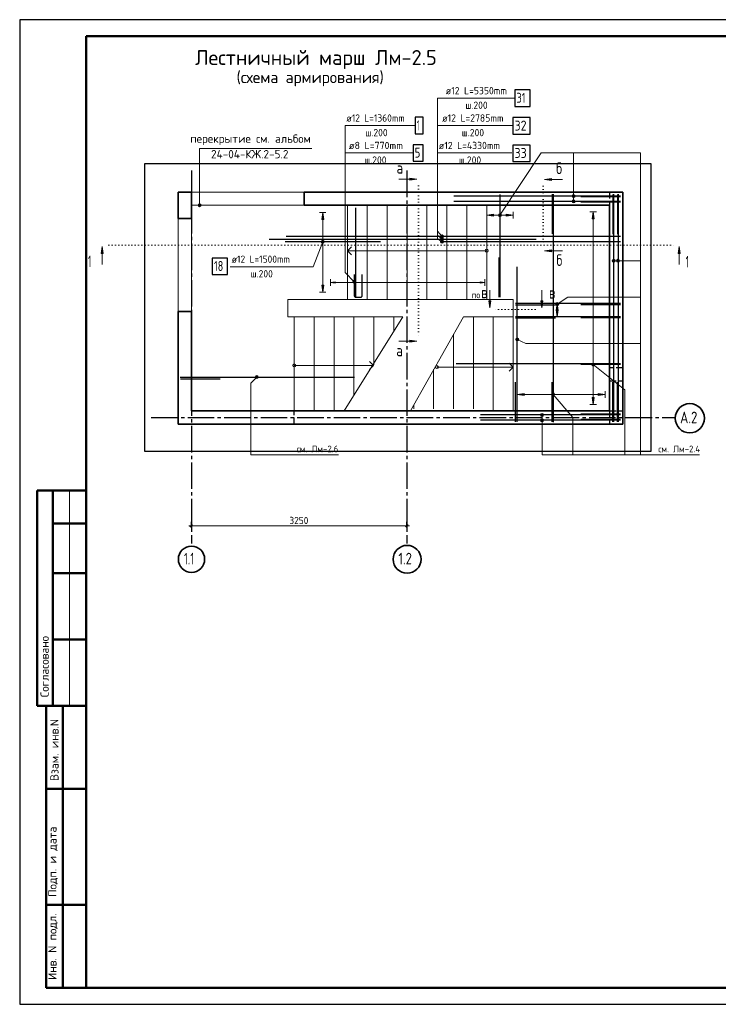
# Model space of a CAD drawing. Header units: millimetres. Extents: x 0 to 21000, y 0 to 14850.
# Tile 1 of 7: x 0 to 10530, y 0 to 14850. Entities that reach past the tile are written whole.
import ezdxf

# ---------------------------------------------------------------- set-up
doc = ezdxf.new("R2010")
doc.units = ezdxf.units.MM
for name, pattern in [('______2', [135, 100, -35]), ('______5', [550, 400, -50, 50, -50]), ('______9', [50, 0, -50])]:
    doc.linetypes.add(name, pattern=pattern)
for name, color, linetype, lineweight in [('Standard', 7, 'Continuous', 25), ('Заголовок чертежа', 7, 'Continuous', 25), ('Обрамление П-обр. равн.', 7, 'Continuous', 25), ('Общий01', 7, 'Continuous', 13), ('Общий02', 7, 'Continuous', 18), ('Позиционная метка линия выноска', 7, 'Continuous', 13), ('Примечания', 7, 'Continuous', 13), ('Размерная линия_ общее', 7, 'Continuous', 13), ('Текст_ общее', 7, 'Continuous', 25), ('Фоновоя арматура Х1', 7, 'Continuous', 25)]:
    doc.layers.add(name, color=color, linetype=linetype, lineweight=lineweight)
doc.layers.add('ЖБ Лестница', color=7, linetype='Continuous', lineweight=25, true_color=0xe0e0ff)
doc.layers.add('ЖБ Стена верхний уровень', color=7, linetype='Continuous', lineweight=25, true_color=0x006e00)
doc.layers.add('Оси', color=7, linetype='______5', true_color=0x656565)
doc.styles.add('ISOCPEUR', font='txt')

msp = doc.modelspace()

# ---------------------------------------------------------------- hatches: boundary and pattern name
at = {"layer": 'Обрамление П-обр. равн.', "linetype": 'Continuous', "lineweight": 13, "transparency": 33554687}
msp.add_hatch(color=7, dxfattribs=at).paths.add_polyline_path([(4755, 10878), (4685, 10888), (4755, 10898)], flags=16)
msp.add_hatch(color=7, dxfattribs=at).paths.add_polyline_path([(6940, 10878), (7010, 10888), (6940, 10898)])
at = {"layer": 'Общий01', "linetype": 'Continuous', "lineweight": 13, "transparency": 33554687}
for points in [[(5882, 12461), (5987, 12446), (5882, 12431)], [(8015, 12425), (7910, 12440), (8015, 12455)], [(1227, 11324), (1242, 11429), (1257, 11324)], [(8015, 11348), (7910, 11363), (8015, 11378)], [(9927, 11324), (9942, 11429), (9957, 11324)], [(7102, 10608), (7087, 10503), (7072, 10608)], [(7884, 10608), (7869, 10503), (7854, 10608)], [(5882, 10016), (5987, 10001), (5882, 9986)]]:
    msp.add_hatch(color=7, dxfattribs=at).paths.add_polyline_path(points, flags=16)
at = {"layer": 'Общий02', "linetype": 'Continuous', "lineweight": 13, "transparency": 33554687}
for points in [[(4552, 11835), (4567, 11940), (4582, 11835)], [(7144, 11886), (7039, 11901), (7144, 11916)], [(8631, 11847), (8646, 11952), (8661, 11847)], [(8089, 10465), (8104, 10570), (8119, 10465)], [(7604, 9184), (7499, 9199), (7604, 9214)]]:
    msp.add_hatch(color=7, dxfattribs=at).paths.add_polyline_path(points, flags=16)
for points in [[(7334, 11886), (7439, 11901), (7334, 11916)], [(4552, 10845), (4567, 10740), (4582, 10845)], [(8089, 10475), (8104, 10370), (8119, 10475)], [(8721, 9184), (8826, 9199), (8721, 9214)], [(8631, 9153), (8646, 9048), (8661, 9153)]]:
    msp.add_hatch(color=7, dxfattribs=at).paths.add_polyline_path(points)
at = {"layer": 'Примечания', "linetype": 'Continuous', "lineweight": 13, "transparency": 33554687}
for points in [[(2730, 12062), (2691, 12062), (2688, 12051)], [(2730, 12062), (2688, 12051), (2733, 12051)], [(2733, 12051), (2688, 12051), (2691, 12039)], [(2722, 12070), (2699, 12070), (2691, 12062)], [(2722, 12070), (2691, 12062), (2730, 12062)], [(2733, 12051), (2691, 12039), (2730, 12039)], [(2730, 12039), (2691, 12039), (2699, 12031)], [(2699, 12070), (2722, 12070), (2711, 12073)], [(2730, 12039), (2699, 12031), (2722, 12031)], [(2722, 12031), (2699, 12031), (2711, 12028)]]:
    msp.add_hatch(color=7, dxfattribs=at).paths.add_polyline_path(points)
at = {"layer": 'Текст_ общее', "linetype": 'Continuous', "lineweight": 13, "transparency": 33554687}
for points in [[(8368, 12202), (8329, 12202), (8326, 12190)], [(8368, 12202), (8326, 12190), (8371, 12190)], [(8371, 12190), (8326, 12190), (8329, 12179)], [(8360, 12210), (8337, 12210), (8329, 12202)], [(8360, 12210), (8329, 12202), (8368, 12202)], [(8371, 12190), (8329, 12179), (8368, 12179)], [(8368, 12179), (8329, 12179), (8337, 12171)], [(8337, 12210), (8360, 12210), (8348, 12213)], [(8368, 12179), (8337, 12171), (8360, 12171)], [(8368, 12122), (8329, 12122), (8326, 12110)], [(8368, 12122), (8326, 12110), (8371, 12110)], [(8371, 12110), (8326, 12110), (8329, 12099)], [(8360, 12130), (8337, 12130), (8329, 12122)], [(8360, 12130), (8329, 12122), (8368, 12122)], [(8371, 12110), (8329, 12099), (8368, 12099)], [(8368, 12099), (8329, 12099), (8337, 12091)], [(8360, 12171), (8337, 12171), (8348, 12168)], [(8337, 12130), (8360, 12130), (8348, 12133)], [(8368, 12099), (8337, 12091), (8360, 12091)], [(8360, 12091), (8337, 12091), (8348, 12088)], [(7257, 11888), (7220, 11913), (7216, 11902)], [(7257, 11888), (7216, 11902), (7249, 11881)], [(7249, 11881), (7216, 11902), (7219, 11891)], [(7249, 11881), (7219, 11891), (7237, 11878)], [(7237, 11878), (7219, 11891), (7226, 11882)], [(7261, 11899), (7229, 11921), (7220, 11913)], [(7261, 11899), (7220, 11913), (7257, 11888)], [(7259, 11911), (7240, 11923), (7229, 11921)], [(7259, 11911), (7229, 11921), (7261, 11899)], [(7240, 11923), (7259, 11911), (7251, 11919)], [(6362, 11602), (6345, 11588), (6344, 11576)], [(6362, 11602), (6344, 11576), (6373, 11602)], [(6373, 11602), (6344, 11576), (6349, 11566)], [(6345, 11588), (6362, 11602), (6351, 11597)], [(6373, 11602), (6349, 11566), (6383, 11595)], [(6383, 11595), (6349, 11566), (6359, 11559)], [(6383, 11595), (6359, 11559), (6388, 11585)], [(6388, 11585), (6359, 11559), (6371, 11559)], [(6388, 11585), (6371, 11559), (6388, 11573)], [(4545, 11497), (4588, 11493), (4546, 11509)], [(4550, 11486), (4581, 11483), (4545, 11497)], [(4545, 11497), (4581, 11483), (4588, 11493)], [(4546, 11509), (4589, 11504), (4553, 11518)], [(4546, 11509), (4588, 11493), (4589, 11504)], [(4571, 11478), (4550, 11486), (4559, 11480)], [(4550, 11486), (4571, 11478), (4581, 11483)], [(4553, 11518), (4585, 11515), (4564, 11523)], [(4553, 11518), (4589, 11504), (4585, 11515)], [(4564, 11523), (4585, 11515), (4575, 11522)], [(6344, 11545), (6359, 11562), (6349, 11555)], [(6359, 11562), (6344, 11545), (6345, 11533)], [(6344, 11500), (6355, 11520), (6347, 11512)], [(6355, 11520), (6344, 11500), (6347, 11489)], [(6359, 11562), (6345, 11533), (6370, 11563)], [(6370, 11563), (6345, 11533), (6352, 11523)], [(6355, 11520), (6347, 11489), (6366, 11523)], [(6366, 11523), (6347, 11489), (6355, 11481)], [(6370, 11563), (6352, 11523), (6381, 11558)], [(6381, 11558), (6352, 11523), (6362, 11519)], [(6366, 11523), (6355, 11481), (6378, 11520)], [(6378, 11520), (6355, 11481), (6366, 11478)], [(6381, 11558), (6362, 11519), (6387, 11548)], [(6387, 11548), (6362, 11519), (6374, 11519)], [(6378, 11520), (6366, 11478), (6386, 11512)], [(6386, 11512), (6366, 11478), (6377, 11481)], [(6388, 11573), (6371, 11559), (6381, 11564)], [(6387, 11548), (6374, 11519), (6388, 11537)], [(6388, 11537), (6374, 11519), (6383, 11526)], [(6386, 11512), (6377, 11481), (6389, 11501)], [(6389, 11501), (6377, 11481), (6386, 11489)], [(8934, 11203), (8934, 11225), (8931, 11214)], [(8942, 11195), (8942, 11233), (8934, 11225)], [(8942, 11195), (8934, 11225), (8934, 11203)], [(8954, 11192), (8954, 11237), (8942, 11233)], [(8954, 11192), (8942, 11233), (8942, 11195)], [(8965, 11195), (8965, 11233), (8954, 11237)], [(8965, 11195), (8954, 11237), (8954, 11192)], [(8973, 11203), (8973, 11225), (8965, 11233)], [(8973, 11203), (8965, 11233), (8965, 11195)], [(8973, 11225), (8973, 11203), (8976, 11214)], [(8999, 11203), (8999, 11225), (8996, 11214)], [(9007, 11195), (9007, 11233), (8999, 11225)], [(9007, 11195), (8999, 11225), (8999, 11203)], [(9018, 11192), (9018, 11237), (9007, 11233)], [(9018, 11192), (9007, 11233), (9007, 11195)], [(9030, 11195), (9030, 11233), (9018, 11237)], [(9030, 11195), (9018, 11237), (9018, 11192)], [(9038, 11203), (9038, 11225), (9030, 11233)], [(9038, 11203), (9030, 11233), (9030, 11195)], [(9038, 11225), (9038, 11203), (9041, 11214)], [(5021, 10903), (5037, 10919), (5027, 10913)], [(5037, 10919), (5021, 10903), (5021, 10892)], [(5037, 10919), (5021, 10892), (5048, 10919)], [(5048, 10919), (5021, 10892), (5027, 10881)], [(5048, 10919), (5027, 10881), (5059, 10913)], [(5059, 10913), (5027, 10881), (5037, 10876)], [(5059, 10913), (5037, 10876), (5064, 10903)], [(5064, 10903), (5037, 10876), (5048, 10876)], [(5064, 10903), (5048, 10876), (5064, 10892)], [(5064, 10892), (5048, 10876), (5059, 10881)], [(8105, 10538), (8084, 10570), (8082, 10559)], [(8105, 10538), (8082, 10559), (8094, 10540)], [(8094, 10540), (8082, 10559), (8085, 10548)], [(8117, 10542), (8091, 10579), (8084, 10570)], [(8117, 10542), (8084, 10570), (8105, 10538)], [(8124, 10551), (8102, 10583), (8091, 10579)], [(8124, 10551), (8091, 10579), (8117, 10542)], [(8126, 10562), (8114, 10580), (8102, 10583)], [(8126, 10562), (8102, 10583), (8124, 10551)], [(8114, 10580), (8126, 10562), (8123, 10573)], [(7480, 10015), (7486, 10046), (7476, 10026)], [(7476, 10026), (7486, 10046), (7478, 10037)], [(7489, 10007), (7496, 10050), (7480, 10015)], [(7480, 10015), (7496, 10050), (7486, 10046)], [(7489, 10007), (7508, 10048), (7496, 10050)], [(7501, 10005), (7508, 10048), (7489, 10007)], [(7501, 10005), (7517, 10041), (7508, 10048)], [(7511, 10009), (7517, 10041), (7501, 10005)], [(7511, 10009), (7521, 10030), (7517, 10041)], [(7521, 10030), (7511, 10009), (7519, 10018)], [(8625, 9640), (8637, 9669), (8623, 9652)], [(8623, 9652), (8637, 9669), (8628, 9662)], [(8632, 9631), (8649, 9671), (8625, 9640)], [(8625, 9640), (8649, 9671), (8637, 9669)], [(8632, 9631), (8660, 9666), (8649, 9671)], [(8642, 9626), (8660, 9666), (8632, 9631)], [(8642, 9626), (8666, 9657), (8660, 9666)], [(8654, 9628), (8666, 9657), (8642, 9626)], [(8654, 9628), (8668, 9645), (8666, 9657)], [(8668, 9645), (8654, 9628), (8663, 9634)], [(3552, 9466), (3590, 9445), (3558, 9476)], [(3552, 9455), (3580, 9439), (3552, 9466)], [(3552, 9466), (3580, 9439), (3590, 9445)], [(3568, 9439), (3552, 9455), (3558, 9445)], [(3552, 9455), (3568, 9439), (3580, 9439)], [(3558, 9476), (3596, 9455), (3568, 9482)], [(3558, 9476), (3590, 9445), (3596, 9455)], [(3568, 9482), (3596, 9455), (3596, 9466)], [(3568, 9482), (3596, 9466), (3580, 9482)], [(3580, 9482), (3596, 9466), (3590, 9476)], [(8017, 9195), (8046, 9220), (8035, 9221)], [(8017, 9195), (8035, 9221), (8017, 9207)], [(8017, 9207), (8035, 9221), (8024, 9216)], [(8022, 9185), (8046, 9220), (8017, 9195)], [(8022, 9185), (8056, 9214), (8046, 9220)], [(8031, 9178), (8056, 9214), (8022, 9185)], [(8031, 9178), (8061, 9203), (8056, 9214)], [(8043, 9177), (8061, 9203), (8031, 9178)], [(8043, 9177), (8060, 9192), (8061, 9203)], [(8060, 9192), (8043, 9177), (8053, 9182)], [(7861, 8908), (7884, 8908), (7873, 8911)], [(7850, 8888), (7895, 8888), (7892, 8899)], [(7850, 8888), (7892, 8899), (7853, 8899)], [(7853, 8877), (7895, 8888), (7850, 8888)], [(7850, 8808), (7895, 8808), (7892, 8819)], [(7850, 8808), (7892, 8819), (7853, 8819)], [(7853, 8797), (7895, 8808), (7850, 8808)], [(7853, 8899), (7892, 8899), (7884, 8908)], [(7853, 8899), (7884, 8908), (7861, 8908)], [(7853, 8877), (7892, 8877), (7895, 8888)], [(7861, 8869), (7892, 8877), (7853, 8877)], [(7853, 8819), (7892, 8819), (7884, 8828)], [(7853, 8819), (7884, 8828), (7861, 8828)], [(7853, 8797), (7892, 8797), (7895, 8808)], [(7861, 8789), (7892, 8797), (7853, 8797)], [(7861, 8869), (7884, 8869), (7892, 8877)], [(7884, 8869), (7861, 8869), (7873, 8866)], [(7861, 8828), (7884, 8828), (7873, 8831)], [(7861, 8789), (7884, 8789), (7892, 8797)], [(7884, 8789), (7861, 8789), (7873, 8786)]]:
    msp.add_hatch(color=7, dxfattribs=at).paths.add_polyline_path(points)

# ---------------------------------------------------------------- linework, layer by layer
at = {"color": 7, "linetype": 'Continuous', "lineweight": 25, "transparency": 33554687}
for p, q in [((9058, 12190), (6545, 12190)), ((9058, 12190), (6545, 12190)), ((8954, 8787), (8954, 12219)), ((8954, 8787), (8954, 12219)), ((9024, 8787), (9024, 12219)), ((9024, 8787), (9024, 12219)), ((9058, 12110), (6545, 12110)), ((9058, 12110), (6545, 12110)), ((3761, 11541), (7787, 11541)), ((5441, 11501), (4000, 11501)), ((9058, 11581), (4016, 11581)), ((9058, 11501), (6336, 11501)), ((7499, 8787), (7498, 11125)), ((7499, 8787), (7498, 11125)), ((9058, 10570), (7476, 10570)), ((9058, 10570), (7476, 10570)), ((9058, 10370), (7476, 10370)), ((9058, 10370), (7476, 10370)), ((9058, 9661), (6578, 9661)), ((2419, 9461), (5048, 9461)), ((2428, 9461), (4716, 9461)), ((9058, 8888), (6945, 8888)), ((9058, 8888), (6945, 8888)), ((9058, 8808), (6945, 8808)), ((9058, 8808), (6945, 8808))]:
    msp.add_line(p, q, dxfattribs=at)
for points in [[(7464, 13542), (7694, 13542), (7694, 13792), (7464, 13792), (7464, 13542)], [(7434, 13123), (7694, 13123), (7694, 13373), (7434, 13373), (7434, 13123)], [(7434, 12710), (7694, 12710), (7694, 12960), (7434, 12960), (7434, 12710)], [(2903, 11005), (3133, 11005), (3133, 11255), (2903, 11255), (2903, 11005)]]:
    msp.add_lwpolyline(points, dxfattribs=at)
at = {"layer": 'Standard', "color": 7, "linetype": 'Continuous', "lineweight": 25, "transparency": 33554687}
msp.add_line((1000, 14600), (1000, 529), dxfattribs=at)
at = {"layer": 'Standard', "color": 7, "linetype": 'Continuous', "lineweight": 50, "transparency": 33554687}
for p, q in [((3, 7750), (0, 7750)), ((1000, 7750), (263, 7750)), ((263, 7750), (263, 4500)), ((263, 7750), (263, 4500)), ((500, 7750), (500, 4500)), ((1000, 7250), (500, 7250)), ((1000, 6500), (500, 6500)), ((1000, 5500), (500, 5500)), ((0, 4500), (3, 4500)), ((263, 4500), (1000, 4500)), ((400, 250), (400, 4500)), ((400, 250), (400, 4500)), ((650, 250), (650, 4500)), ((400, 3250), (1000, 3250)), ((400, 1500), (1000, 1500)), ((1000, 250), (400, 250))]:
    msp.add_line(p, q, dxfattribs=at)
at = {"layer": 'Standard', "color": 7, "linetype": 'Continuous', "lineweight": 13, "transparency": 33554687}
msp.add_line((750, 7750), (750, 4500), dxfattribs=at)
at = {"layer": 'Standard', "color": 7, "linetype": 'Continuous', "lineweight": 25, "transparency": 33554687}
msp.add_lwpolyline([(0, 0), (21000, 0), (21000, 14850), (0, 14850), (0, 0)], close=True, dxfattribs=at)
at = {"layer": 'Standard', "color": 7, "linetype": 'Continuous', "lineweight": 13, "transparency": 33554687}
msp.add_lwpolyline([(21000, 14850), (0, 14850), (0, 0), (21000, 0), (21000, 14850)], dxfattribs=at)
at = {"layer": 'Standard', "color": 7, "linetype": 'Continuous', "lineweight": 50, "transparency": 33554687}
msp.add_lwpolyline([(1000, 14600), (20750, 14600), (20750, 250), (1000, 250), (1000, 14600)], close=True, dxfattribs=at)
at = {"layer": 'Standard', "color": 254, "linetype": 'Continuous', "lineweight": 25, "true_color": 0xc4c4ff, "transparency": 33554687}
msp.add_lwpolyline([(1883, 8341), (9519, 8341), (9519, 12674), (1883, 12674), (1883, 8341)], dxfattribs=at)
at = {"layer": 'ЖБ Лестница', "color": 253, "linetype": 'Continuous', "lineweight": 13, "true_color": 0xa0a0a0, "transparency": 33554687}
for p, q in [((4289, 12251), (2589, 12251)), ((4289, 12051), (2589, 12051)), ((4939, 12051), (4939, 10631)), ((5239, 12051), (5239, 10631)), ((5539, 12051), (5539, 10631)), ((5839, 12051), (5839, 10631)), ((6139, 12051), (6139, 10631)), ((6439, 12051), (6439, 10631)), ((6739, 12051), (6739, 10631)), ((7039, 10631), (7039, 12051)), ((2389, 10451), (2389, 11851)), ((2589, 10451), (2589, 11851)), ((4999, 11426), (4939, 11366)), ((7039, 11366), (4939, 11366)), ((4939, 11366), (5014, 11366)), ((4939, 11366), (4939, 11366)), ((4939, 11366), (4939, 11366)), ((4939, 11366), (4939, 11366)), ((4939, 11366), (4999, 11306)), ((7016, 11366), (7016, 11366)), ((7039, 11388), (7039, 11388)), ((7039, 11343), (7039, 11343)), ((7061, 11366), (7061, 11366)), ((7039, 10631), (4041, 10631)), ((4041, 10631), (4041, 10371)), ((7439, 10631), (7039, 10631)), ((7439, 10371), (7439, 10631)), ((5777, 10371), (4041, 10371)), ((4139, 8951), (4139, 10371)), ((4439, 10371), (4439, 8951)), ((4739, 10371), (4739, 8951)), ((4889, 8951), (5777, 10371)), ((5039, 10371), (5039, 9182)), ((5339, 10371), (5339, 9645)), ((5639, 10371), (5639, 10150)), ((5889, 8951), (6688, 10371)), ((7439, 10371), (6688, 10371)), ((6839, 10371), (6839, 8981)), ((7139, 8951), (7139, 10371)), ((6539, 10105), (6539, 8981)), ((4139, 9658), (4139, 9658)), ((5333, 9636), (5273, 9696)), ((7439, 9611), (7379, 9671)), ((4116, 9636), (4116, 9636)), ((4139, 9636), (5333, 9636)), ((4139, 9613), (4139, 9613)), ((4161, 9636), (4161, 9636)), ((5333, 9636), (5258, 9636)), ((5273, 9576), (5333, 9636)), ((5333, 9636), (5333, 9636)), ((5333, 9636), (5333, 9636)), ((5333, 9636), (5333, 9636)), ((6239, 9572), (6239, 8981)), ((6266, 9611), (6266, 9611)), ((6289, 9633), (6289, 9633)), ((6289, 9611), (7439, 9611)), ((6289, 9588), (6289, 9588)), ((6311, 9611), (6311, 9611)), ((7439, 9611), (7364, 9611)), ((7379, 9551), (7439, 9611)), ((7439, 9611), (7439, 9611)), ((7439, 9611), (7439, 9611)), ((7439, 9611), (7439, 9611)), ((5939, 9033), (5939, 8981))]:
    msp.add_line(p, q, dxfattribs=at)
at = {"layer": 'ЖБ Лестница', "color": 253, "linetype": 'Continuous', "lineweight": 18, "true_color": 0xa0a0a0, "transparency": 33554687}
msp.add_line((7439, 10371), (7439, 8951), dxfattribs=at)
at = {"layer": 'ЖБ Лестница', "color": 253, "linetype": 'Continuous', "lineweight": 13, "true_color": 0xa0a0a0, "transparency": 33554687}
for centre in [(7039, 11366), (4139, 9636), (6289, 9611)]:
    msp.add_circle(centre, 22.5, dxfattribs=at)
at = {"layer": 'ЖБ Стена верхний уровень', "color": 7, "linetype": 'Continuous', "lineweight": 35, "transparency": 33554687}
for p, q in [((2389, 12251), (2389, 12051)), ((2589, 12251), (2389, 12251)), ((2589, 12051), (2589, 12251)), ((4289, 12251), (4289, 12051)), ((8889, 12251), (4289, 12251)), ((9089, 12251), (8889, 12251)), ((9089, 8951), (9089, 12251)), ((2389, 12051), (2389, 11851)), ((2589, 11851), (2589, 12051)), ((4289, 12051), (8889, 12051)), ((8889, 12051), (8889, 8951)), ((2389, 11851), (2589, 11851)), ((2389, 10451), (2389, 8951)), ((2589, 10451), (2389, 10451)), ((2589, 8951), (2589, 10451)), ((2389, 8951), (2389, 8751)), ((8889, 8951), (2589, 8951)), ((7539, 8951), (5059, 8951)), ((9089, 8751), (9089, 8951)), ((2389, 8751), (9089, 8751))]:
    msp.add_line(p, q, dxfattribs=at)
at = {"layer": 'ЖБ Стена верхний уровень', "color": 253, "linetype": '______2', "lineweight": -3, "true_color": 0xababab, "transparency": 33554687}
for p, q in [((8889, 12251), (8889, 12051)), ((9089, 9601), (8889, 9601)), ((8889, 9401), (9089, 9401)), ((4139, 8751), (4139, 8951)), ((8889, 8951), (8889, 8751)), ((8889, 8951), (9089, 8951))]:
    msp.add_line(p, q, dxfattribs=at)
at = {"layer": 'Обрамление П-обр. равн.', "color": 7, "linetype": 'Continuous', "lineweight": 25, "transparency": 33554687}
for p, q in [((8026, 12220), (8026, 11621)), ((9058, 12178), (8459, 12178)), ((8941, 12215), (8941, 11616)), ((9011, 12215), (9011, 11616)), ((9058, 12098), (8459, 12098)), ((7226, 10666), (7226, 11265)), ((7476, 10552), (8074, 10552)), ((9058, 10552), (8459, 10552)), ((7476, 10352), (8074, 10352)), ((9058, 10352), (8459, 10352)), ((9058, 9648), (8459, 9648)), ((2425, 9434), (3023, 9434)), ((7476, 8786), (7476, 9385)), ((8026, 8786), (8026, 9385)), ((8941, 8786), (8941, 9385)), ((9011, 8786), (9011, 9385)), ((9058, 8900), (8459, 8900)), ((9058, 8820), (8459, 8820))]:
    msp.add_line(p, q, dxfattribs=at)
at = {"layer": 'Обрамление П-обр. равн.', "color": 251, "linetype": 'Continuous', "lineweight": 13, "true_color": 0x494949, "transparency": 33554687}
for p, q in [((4685, 10888), (4685, 10938)), ((4685, 10888), (4755, 10898)), ((4755, 10878), (4685, 10888)), ((4685, 10888), (4685, 10838)), ((4685, 10888), (4685, 10888)), ((4755, 10898), (4755, 10878)), ((4755, 10888), (6940, 10888)), ((7010, 10888), (6940, 10898)), ((6940, 10898), (6940, 10878)), ((6940, 10878), (7010, 10888)), ((7010, 10888), (7010, 10938)), ((7010, 10888), (7010, 10838)), ((7010, 10888), (7010, 10888))]:
    msp.add_line(p, q, dxfattribs=at)
at = {"layer": 'Обрамление П-обр. равн.', "color": 7, "linetype": 'Continuous', "lineweight": 25, "transparency": 33554687}
for points in [[(5929, 12715), (6084, 12715), (6084, 12965), (5929, 12965), (5929, 12715)], [(5043, 11006), (5043, 10688), (5043, 10683), (5045, 10679), (5047, 10675), (5050, 10672), (5053, 10669), (5057, 10667), (5061, 10665), (5066, 10665), (5139, 10665), (5144, 10665), (5148, 10667), (5152, 10669), (5155, 10672), (5158, 10675), (5160, 10679), (5162, 10683), (5162, 10688), (5162, 11006)]]:
    msp.add_lwpolyline(points, dxfattribs=at)
at = {"layer": 'Общий01', "color": 7, "linetype": 'Continuous', "lineweight": 13, "transparency": 33554687}
for p, q in [((5987, 12446), (5717, 12446)), ((5882, 12446), (5874, 12446)), ((5882, 12431), (5882, 12461)), ((5882, 12461), (5987, 12446)), ((5987, 12446), (5882, 12431)), ((5987, 12446), (5987, 12446)), ((5987, 12446), (5987, 12446)), ((5987, 12446), (5987, 12446)), ((7910, 12440), (8015, 12455)), ((7910, 12440), (8180, 12440)), ((7910, 12440), (7910, 12440)), ((7910, 12440), (7910, 12440)), ((7910, 12440), (7910, 12440)), ((8015, 12425), (7910, 12440)), ((8015, 12455), (8015, 12425)), ((8015, 12440), (8023, 12440)), ((1227, 11324), (1242, 11429)), ((1257, 11324), (1227, 11324)), ((1242, 11429), (1242, 11159)), ((1242, 11429), (1242, 11429)), ((1242, 11429), (1242, 11429)), ((1242, 11429), (1242, 11429)), ((1242, 11429), (1257, 11324)), ((1242, 11324), (1242, 11316)), ((7910, 11363), (8015, 11378)), ((7910, 11363), (8180, 11363)), ((7910, 11363), (7910, 11363)), ((7910, 11363), (7910, 11363)), ((7910, 11363), (7910, 11363)), ((8015, 11348), (7910, 11363)), ((8015, 11378), (8015, 11348)), ((8015, 11363), (8023, 11363)), ((9927, 11324), (9942, 11429)), ((9957, 11324), (9927, 11324)), ((9942, 11429), (9942, 11159)), ((9942, 11429), (9942, 11429)), ((9942, 11429), (9942, 11429)), ((9942, 11429), (9942, 11429)), ((9942, 11429), (9957, 11324)), ((9942, 11324), (9942, 11316)), ((7087, 10503), (7087, 10773)), ((7869, 10503), (7869, 10773)), ((7087, 10503), (7072, 10608)), ((7072, 10608), (7102, 10608)), ((7087, 10608), (7087, 10615)), ((7102, 10608), (7087, 10503)), ((7869, 10503), (7854, 10608)), ((7854, 10608), (7884, 10608)), ((7869, 10608), (7869, 10615)), ((7884, 10608), (7869, 10503)), ((7087, 10503), (7087, 10503)), ((7087, 10503), (7087, 10503)), ((7087, 10503), (7087, 10503)), ((7869, 10503), (7869, 10503)), ((7869, 10503), (7869, 10503)), ((7869, 10503), (7869, 10503)), ((5987, 10001), (5717, 10001)), ((5882, 10001), (5874, 10001)), ((5882, 9986), (5882, 10016)), ((5882, 10016), (5987, 10001)), ((5987, 10001), (5882, 9986)), ((5987, 10001), (5987, 10001)), ((5987, 10001), (5987, 10001)), ((5987, 10001), (5987, 10001))]:
    msp.add_line(p, q, dxfattribs=at)
at = {"layer": 'Общий01', "color": 7, "linetype": '______9', "lineweight": 13, "transparency": 33554687}
for p, q in [((6009, 12346), (6009, 10078)), ((7889, 12340), (7889, 11440)), ((1342, 11451), (9865, 11451)), ((7770, 10481), (7164, 10481))]:
    msp.add_line(p, q, dxfattribs=at)
at = {"layer": 'Общий02', "color": 251, "linetype": 'Continuous', "lineweight": 13, "true_color": 0x494949, "transparency": 33554687}
for p, q in [((4617, 11940), (4517, 11940)), ((4552, 11835), (4567, 11940)), ((4567, 11940), (4567, 10740)), ((4567, 11940), (4567, 11940)), ((4567, 11940), (4567, 11940)), ((4567, 11940), (4567, 11940)), ((4567, 11940), (4582, 11835)), ((7039, 11851), (7039, 11951)), ((7039, 11901), (7144, 11916)), ((7039, 11901), (7439, 11901)), ((7039, 11901), (7039, 11901)), ((7039, 11901), (7039, 11901)), ((7039, 11901), (7039, 11901)), ((7144, 11886), (7039, 11901)), ((7144, 11916), (7144, 11886)), ((7144, 11901), (7151, 11901)), ((7334, 11901), (7326, 11901)), ((7439, 11901), (7334, 11916)), ((7334, 11916), (7334, 11886)), ((7334, 11886), (7439, 11901)), ((7439, 11851), (7439, 11951)), ((7439, 11901), (7439, 11901)), ((7439, 11901), (7439, 11901)), ((7439, 11901), (7439, 11901)), ((8596, 11952), (8696, 11952)), ((8631, 11847), (8646, 11952)), ((8646, 11952), (8646, 9048)), ((8646, 11952), (8646, 11952)), ((8646, 11952), (8646, 11952)), ((8646, 11952), (8646, 11952)), ((8646, 11952), (8661, 11847)), ((4582, 11835), (4552, 11835)), ((4567, 11835), (4567, 11827)), ((8661, 11847), (8631, 11847)), ((8646, 11847), (8646, 11840)), ((4582, 10845), (4552, 10845)), ((4552, 10845), (4567, 10740)), ((4567, 10845), (4567, 10853)), ((4567, 10740), (4582, 10845)), ((4617, 10740), (4517, 10740)), ((4567, 10740), (4567, 10740)), ((4567, 10740), (4567, 10740)), ((4567, 10740), (4567, 10740)), ((8054, 10570), (8154, 10570)), ((8089, 10465), (8104, 10570)), ((8104, 10570), (8104, 10370)), ((8104, 10570), (8104, 10570)), ((8104, 10570), (8104, 10570)), ((8104, 10570), (8104, 10570)), ((8104, 10570), (8119, 10465)), ((8119, 10475), (8089, 10475)), ((8089, 10475), (8104, 10370)), ((8119, 10465), (8089, 10465)), ((8104, 10475), (8104, 10483)), ((8104, 10370), (8119, 10475)), ((8104, 10465), (8104, 10458)), ((8054, 10370), (8154, 10370)), ((8104, 10370), (8104, 10370)), ((8104, 10370), (8104, 10370)), ((8104, 10370), (8104, 10370)), ((7499, 9149), (7499, 9249)), ((7499, 9199), (7604, 9214)), ((7604, 9214), (7604, 9184)), ((8826, 9199), (8721, 9214)), ((8721, 9214), (8721, 9184)), ((8826, 9149), (8826, 9249)), ((7499, 9199), (8826, 9199)), ((7499, 9199), (7499, 9199)), ((7499, 9199), (7499, 9199)), ((7499, 9199), (7499, 9199)), ((7604, 9184), (7499, 9199)), ((7604, 9199), (7611, 9199)), ((8661, 9153), (8631, 9153)), ((8631, 9153), (8646, 9048)), ((8646, 9153), (8646, 9161)), ((8646, 9048), (8661, 9153)), ((8721, 9199), (8714, 9199)), ((8721, 9184), (8826, 9199)), ((8826, 9199), (8826, 9199)), ((8826, 9199), (8826, 9199)), ((8826, 9199), (8826, 9199)), ((8596, 9048), (8696, 9048)), ((8646, 9048), (8646, 9048)), ((8646, 9048), (8646, 9048)), ((8646, 9048), (8646, 9048))]:
    msp.add_line(p, q, dxfattribs=at)
at = {"layer": 'Оси', "color": 8, "linetype": '______5', "lineweight": -3, "transparency": 33554687}
for p, q in [((2588, 12574), (2588, 6949)), ((5838, 12574), (5838, 6949)), ((1983, 8851), (9881, 8851))]:
    msp.add_line(p, q, dxfattribs=at)
at = {"layer": 'Оси', "color": 7, "linetype": 'Continuous', "lineweight": 35, "transparency": 33554687}
for centre, radius in [((10101, 8839), 220), ((2590, 6712), 198), ((5840, 6712), 210)]:
    msp.add_circle(centre, radius, dxfattribs=at)
at = {"layer": 'Позиционная метка линия выноска', "color": 7, "linetype": 'Continuous', "lineweight": 13, "transparency": 33554687}
for points in [[(6297, 13253), (6297, 13297), (6297, 13667), (7464, 13667)], [(4904, 12840), (4904, 12883), (4904, 13253), (5959, 13253)], [(6297, 12840), (6297, 12883), (6297, 13253), (7434, 13253)]]:
    msp.add_lwpolyline(points, dxfattribs=at)
at = {"layer": 'Примечания', "color": 7, "linetype": 'Continuous', "lineweight": 13, "transparency": 33554687}
for p, q in [((4402, 12905), (2711, 12905)), ((2711, 12905), (2711, 12051)), ((2688, 12051), (2688, 12051)), ((2711, 12073), (2711, 12073)), ((2733, 12051), (2733, 12051)), ((2711, 12028), (2711, 12028))]:
    msp.add_line(p, q, dxfattribs=at)
msp.add_circle((2711, 12051), 22.5, dxfattribs=at)
at = {"layer": 'Размерная линия_ общее', "color": 253, "linetype": 'Continuous', "lineweight": -3, "true_color": 0xa0a0a0, "transparency": 33554687}
for p, q in [((2588, 7217), (2588, 7279)), ((5838, 7217), (5838, 7279)), ((2588, 7217), (2588, 7260)), ((2588, 7217), (2588, 7154)), ((5838, 7217), (5838, 7154)), ((5838, 7217), (5838, 7217))]:
    msp.add_line(p, q, dxfattribs=at)
at = {"layer": 'Размерная линия_ общее', "color": 7, "linetype": 'Continuous', "lineweight": 13, "transparency": 33554687}
for p, q in [((2588, 7217), (2551, 7217)), ((2588, 7217), (5838, 7217)), ((5838, 7217), (5876, 7217))]:
    msp.add_line(p, q, dxfattribs=at)
at = {"layer": 'Размерная линия_ общее', "color": 7, "linetype": 'Continuous', "lineweight": 25, "transparency": 33554687}
for p, q in [((2570, 7198), (2607, 7235)), ((5820, 7198), (5857, 7235))]:
    msp.add_line(p, q, dxfattribs=at)
at = {"layer": 'Текст_ общее', "color": 7, "linetype": 'Continuous', "lineweight": 13, "transparency": 33554687}
for p, q in [((8326, 12190), (8326, 12190)), ((8348, 12213), (8348, 12213)), ((8348, 12190), (8348, 12110)), ((8371, 12190), (8371, 12190)), ((8326, 12110), (8326, 12110)), ((8348, 12168), (8348, 12168)), ((8348, 12133), (8348, 12133)), ((8348, 12088), (8348, 12088)), ((8371, 12110), (8371, 12110)), ((7220, 11913), (7220, 11913)), ((7226, 11882), (7226, 11882)), ((7251, 11919), (7251, 11919)), ((7257, 11888), (7257, 11888)), ((6297, 11659), (6366, 11581)), ((6351, 11597), (6351, 11597)), ((6383, 11595), (6383, 11595)), ((4546, 11509), (4546, 11509)), ((4559, 11480), (4559, 11480)), ((4575, 11522), (4575, 11522)), ((4588, 11493), (4588, 11493)), ((6347, 11512), (6347, 11512)), ((6349, 11566), (6349, 11566)), ((6349, 11555), (6349, 11555)), ((6352, 11523), (6352, 11523)), ((6355, 11481), (6355, 11481)), ((6378, 11520), (6378, 11520)), ((6381, 11564), (6381, 11564)), ((6381, 11558), (6381, 11558)), ((6383, 11526), (6383, 11526)), ((6386, 11489), (6386, 11489)), ((8931, 11214), (8931, 11214)), ((8954, 11237), (8954, 11237)), ((8954, 11192), (8954, 11192)), ((8976, 11214), (8976, 11214)), ((8996, 11214), (8996, 11214)), ((9018, 11237), (9018, 11237)), ((9058, 11214), (9018, 11214)), ((9018, 11192), (9018, 11192)), ((9041, 11214), (9041, 11214)), ((5027, 10913), (5027, 10913)), ((5027, 10881), (5027, 10881)), ((5059, 10913), (5059, 10913)), ((5059, 10881), (5059, 10881)), ((8085, 10548), (8085, 10548)), ((8091, 10579), (8091, 10579)), ((8123, 10573), (8123, 10573)), ((8117, 10542), (8117, 10542)), ((7478, 10037), (7478, 10037)), ((7489, 10007), (7489, 10007)), ((7508, 10048), (7508, 10048)), ((7519, 10018), (7519, 10018)), ((8628, 9662), (8628, 9662)), ((8660, 9666), (8660, 9666)), ((8632, 9631), (8632, 9631)), ((8663, 9634), (8663, 9634)), ((3558, 9476), (3558, 9476)), ((3558, 9445), (3558, 9445)), ((3590, 9476), (3590, 9476)), ((3590, 9445), (3590, 9445)), ((8024, 9216), (8024, 9216)), ((8056, 9214), (8056, 9214)), ((8022, 9185), (8022, 9185)), ((8053, 9182), (8053, 9182)), ((7873, 8911), (7873, 8911)), ((7850, 8888), (7850, 8888)), ((7850, 8808), (7850, 8808)), ((7873, 8808), (7873, 8888)), ((7873, 8866), (7873, 8866)), ((7873, 8831), (7873, 8831)), ((7873, 8786), (7873, 8786)), ((7895, 8888), (7895, 8888)), ((7895, 8808), (7895, 8808))]:
    msp.add_line(p, q, dxfattribs=at)
for points in [[(5929, 12840), (4904, 12840), (4904, 11036), (5043, 10897)], [(7416, 12840), (6297, 12840), (6297, 11600), (6366, 11541)], [(8348, 12840), (7858, 12840), (7239, 11901)], [(9358, 12840), (8348, 12840), (8348, 12190)], [(9358, 12840), (9358, 12701), (9358, 11214), (8954, 11214)], [(6297, 11600), (6297, 11541), (6366, 11501)], [(3174, 11124), (4424, 11124), (4567, 11501)], [(9358, 11214), (9358, 8289), (8337, 8289), (8337, 8851)], [(9358, 10667), (8261, 10667), (8104, 10560)], [(9358, 9968), (7627, 9968), (7499, 10028)], [(10246, 8289), (9124, 8289), (9124, 9269), (8646, 9648)], [(4803, 8289), (3483, 8289), (3483, 9369), (3574, 9461)], [(9124, 8289), (8337, 8289), (8337, 8851), (8039, 9199)], [(8337, 8289), (7873, 8289), (7873, 8808)]]:
    msp.add_lwpolyline(points, dxfattribs=at)
for centre in [(8348, 12190), (8348, 12110), (7239, 11901), (6366, 11581), (4567, 11501), (6366, 11541), (6366, 11501), (8954, 11214), (9018, 11214), (5043, 10897), (8104, 10560), (7499, 10028), (8646, 9648), (3574, 9461), (8039, 9199), (7873, 8888), (7873, 8808)]:
    msp.add_circle(centre, 22.5, dxfattribs=at)
at = {"layer": 'Фоновоя арматура Х1', "color": 7, "linetype": 'Continuous', "lineweight": 25, "transparency": 33554687}
for p, q in [((7239, 12215), (7239, 10666)), ((8039, 12219), (8039, 8782)), ((5060, 12014), (5060, 10666))]:
    msp.add_line(p, q, dxfattribs=at)
msp.add_lwpolyline([(5959, 13128), (6084, 13128), (6084, 13378), (5959, 13378), (5959, 13128)], dxfattribs=at)

# ---------------------------------------------------------------- texts
at = {"color": 7, "linetype": 'Continuous', "lineweight": 13, "transparency": 33554687, "attachment_point": 7, "style": 'ISOCPEUR'}
for s, insert, char_height, width in [('\\W0.96;ø12 L=5350mm ', (6421, 13725), 110, 1075.26), ('\\W0.75;31', (7489, 13597), 150, 236.14), ('\\W0.95;ш.200 ', (6718, 13505), 110, 481.06), ('\\W0.96;ø12 L=2785mm ', (6367, 13312), 110, 1075.26), ('\\W0.87;32', (7459, 13178), 150, 275.41), ('\\W0.95;ш.200 ', (6664, 13092), 110, 481.07), ('\\W0.96;ø12 L=4330mm ', (6317, 12898), 110, 1086.31), ('\\W0.95;ш.200 ', (6620, 12678), 110, 481.06), ('\\W0.87;33', (7459, 12765), 150, 275.41), ('\\W0.94;ø12 L=1500mm ', (3194, 11183), 110, 1052.18), ('\\W0.75;18', (2928, 11060), 150, 236.14), ('\\W0.95;ш.200 ', (3480, 10963), 110, 481.07)]:
    msp.add_mtext(s, dxfattribs=dict(at, insert=insert, char_height=char_height, width=width))
at = {"layer": 'Standard', "color": 7, "linetype": 'Continuous', "lineweight": 50, "transparency": 33554687, "char_height": 125, "attachment_point": 7, "rotation": 90, "style": 'ISOCPEUR'}
for s, insert, width in [('\\A1;{\\fISOCPEUR|i0|b0;\\H125.000000;\\W1.000000;\\C7;Согласовано}\\P', (438, 4631), 1035.94), ('\\A1;{\\fISOCPEUR|i0|b0;\\H125.000000;\\W1.000000;\\C7;Взам. инв.N}\\P', (586, 3368), 954.55), ('\\A1;{\\fISOCPEUR|i0|b0;\\H125.000000;\\W1.000000;\\C7;Подп. и дата}\\P', (575, 1621), 1098.53), ('\\A1;{\\fISOCPEUR|i0|b0;\\H125.000000;\\W1.000000;\\C7;Инв. N подл.}\\P', (575, 367), 1010.9)]:
    msp.add_mtext(s, dxfattribs=dict(at, insert=insert, width=width))
at = {"layer": 'Заголовок чертежа', "color": 7, "linetype": 'Continuous', "lineweight": 50, "transparency": 33554687, "attachment_point": 7, "style": 'ISOCPEUR'}
for s, insert, char_height, width in [('\\W0.99;Лестничный марш Лм-2.5', (2644, 14106), 225, 3641.73), ('\\W0.98;(схема армирования)', (3269, 13846), 175, 2359.83)]:
    msp.add_mtext(s, dxfattribs=dict(at, insert=insert, char_height=char_height, width=width))
at = {"layer": 'Обрамление П-обр. равн.', "color": 7, "linetype": 'Continuous', "lineweight": 13, "transparency": 33554687, "attachment_point": 7, "style": 'ISOCPEUR'}
for s, insert, char_height, width in [('\\W0.98;ø8 L=770mm ', (4962, 12898), 110, 944.26), ('\\W0.78;5', (5954, 12770), 150, 163.2), ('\\W0.95;ш.200 ', (5193, 12678), 110, 481.06)]:
    msp.add_mtext(s, dxfattribs=dict(at, insert=insert, char_height=char_height, width=width))
at = {"layer": 'Общий01', "color": 251, "linetype": 'Continuous', "lineweight": 25, "true_color": 0x656565, "transparency": 33554687, "char_height": 125, "attachment_point": 7, "style": 'ISOCPEUR'}
for s, insert, width in [('\\W0.99;перекрытие см. альбом', (2572, 12959), 1885.6), ('\\W0.98;24-04-КЖ.2-5.2', (2884, 12759), 1260.39)]:
    msp.add_mtext(s, dxfattribs=dict(at, insert=insert, width=width))
at = {"layer": 'Общий01', "color": 7, "linetype": 'Continuous', "lineweight": 35, "transparency": 33554687, "char_height": 175, "attachment_point": 7, "style": 'ISOCPEUR'}
for s, insert, width in [('\\W0.80;а', (5680, 12528), 209.9), ('\\W0.78;б', (8086, 12522), 190.41), ('\\W0.56;1', (1029, 11116), 136.11), ('\\W0.78;б', (8090, 11136), 190.4), ('\\W0.56;1', (10038, 11112), 136.11), ('\\W0.78;в', (7978, 10645), 190.41), ('\\W0.80;а', (5676, 9774), 209.9)]:
    msp.add_mtext(s, dxfattribs=dict(at, insert=insert, width=width))
at = {"layer": 'Общий01', "color": 7, "linetype": 'Continuous', "lineweight": 18, "transparency": 33554687, "attachment_point": 7, "style": 'ISOCPEUR'}
for s, insert, char_height, width in [('\\W0.87;по', (6816, 10649), 100, 183.61), ('\\W0.78;в', (6956, 10649), 175, 190.41)]:
    msp.add_mtext(s, dxfattribs=dict(at, insert=insert, char_height=char_height, width=width))
at = {"layer": 'Оси', "color": 7, "linetype": 'Continuous', "lineweight": 35, "transparency": 33554687, "char_height": 175, "attachment_point": 7, "style": 'ISOCPEUR'}
for s, insert, width in [('\\W0.79;А.2', (9955, 8763), 360), ('\\W0.68;1.1', (2476, 6635), 287.29), ('\\W0.79;1.2', (5708, 6635), 331.37)]:
    msp.add_mtext(s, dxfattribs=dict(at, insert=insert, width=width))
at = {"layer": 'Размерная линия_ общее', "color": 7, "linetype": 'Continuous', "lineweight": 25, "transparency": 33554687, "insert": (4065, 7242), "char_height": 110, "width": 359.05, "attachment_point": 7, "style": 'ISOCPEUR'}
msp.add_mtext('\\W0.93;3250', dxfattribs=at)
at = {"layer": 'Текст_ общее', "color": 7, "linetype": 'Continuous', "lineweight": 18, "transparency": 33554687, "char_height": 100, "attachment_point": 7, "style": 'ISOCPEUR'}
for s, insert, width in [('\\W0.97;см. Лм-2.6', (4173, 8326), 678.12), ('\\W0.97;см. Лм-2.4', (9625, 8326), 688.16)]:
    msp.add_mtext(s, dxfattribs=dict(at, insert=insert, width=width))
at = {"layer": 'Фоновоя арматура Х1', "color": 7, "linetype": 'Continuous', "lineweight": 13, "transparency": 33554687, "attachment_point": 7, "style": 'ISOCPEUR'}
for s, insert, char_height, width in [('\\W0.94;ø12 L=1360mm ', (4924, 13312), 110, 1052.19), ('\\W0.56;1', (5984, 13183), 150, 116.67), ('\\W0.95;ш.200 ', (5210, 13092), 110, 481.07)]:
    msp.add_mtext(s, dxfattribs=dict(at, insert=insert, char_height=char_height, width=width))

doc.saveas('drawing.dxf')
